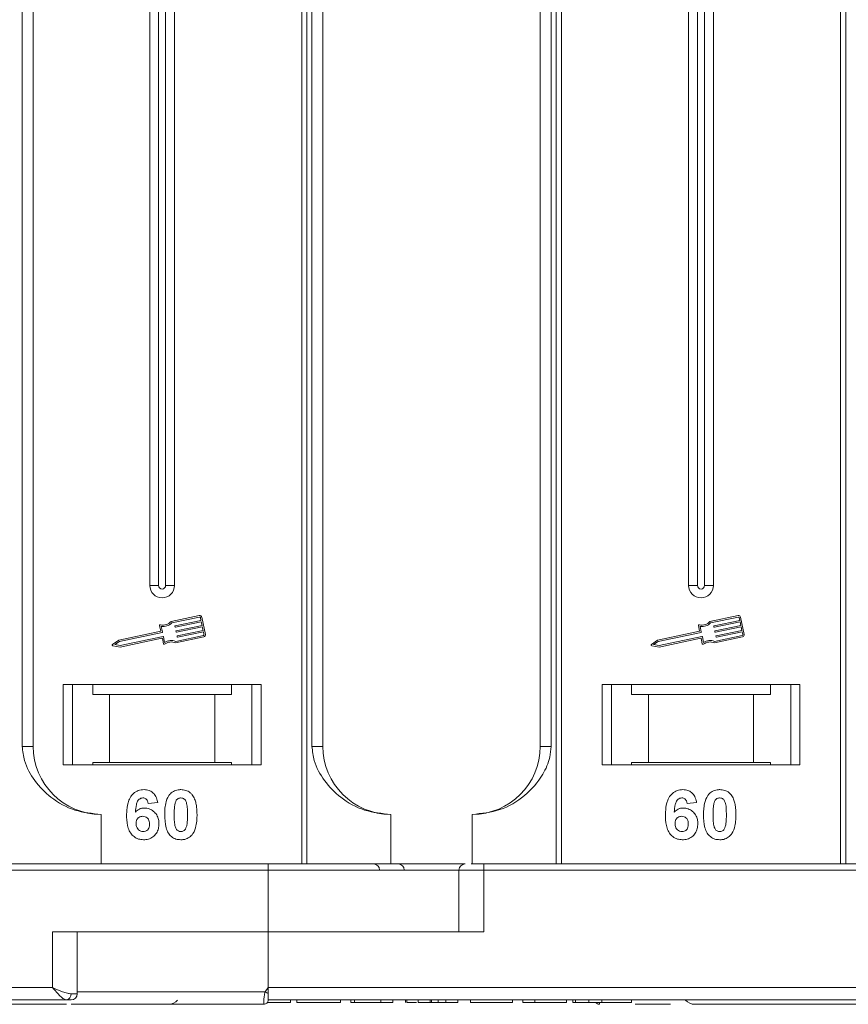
# Model space of a CAD drawing. Header units: millimetres. Extents: x -956 to 636, y -192 to 923.
# Tile 12 of 75: x -217 to -150, y 32 to 111. Entities that reach past the tile are written whole.
import ezdxf

# ---------------------------------------------------------------- set-up
doc = ezdxf.new("R2010")
doc.units = ezdxf.units.MM

msp = doc.modelspace()

# ---------------------------------------------------------------- linework, layer by layer
at = {"color": 7, "linetype": 'Continuous', "lineweight": 15}
for p, q in [((-216.89, 193.177), (-216.89, 52.677)), ((-216.004, 52.677), (-216.004, 193.177)), ((-206.575, 193.177), (-206.575, 65.677)), ((-205.86, 193.177), (-205.86, 65.677)), ((-205.29, 65.677), (-205.29, 193.177)), ((-204.575, 65.677), (-204.575, 193.177)), ((-194.287, 193.177), (-194.287, 43.177)), ((-193.868, 43.177), (-193.868, 193.177)), ((-193.46, 193.177), (-193.46, 52.677)), ((-192.575, 52.677), (-192.575, 193.177)), ((-175.004, 193.177), (-175.004, 52.677)), ((-174.119, 52.677), (-174.119, 193.177)), ((-173.712, 193.177), (-173.712, 43.177)), ((-173.292, 43.177), (-173.292, 193.177)), ((-163.004, 193.177), (-163.004, 65.677)), ((-162.289, 193.177), (-162.289, 65.677)), ((-161.719, 65.677), (-161.719, 193.177)), ((-161.004, 65.677), (-161.004, 193.177)), ((-150.716, 193.177), (-150.716, 43.177)), ((-150.297, 43.177), (-150.297, 193.177)), ((-205.86, 65.677), (-206.575, 65.677)), ((-204.575, 65.677), (-205.29, 65.677)), ((-162.289, 65.677), (-163.004, 65.677)), ((-161.004, 65.677), (-161.719, 65.677)), ((-202.578, 63.244), (-204.857, 62.762)), ((-202.554, 63.129), (-204.797, 62.655)), ((-202.436, 62.854), (-202.485, 63.083)), ((-202.078, 61.729), (-202.37, 63.108)), ((-159.008, 63.244), (-161.286, 62.762)), ((-158.984, 63.129), (-161.226, 62.655)), ((-158.866, 62.854), (-158.914, 63.083)), ((-158.508, 61.729), (-158.799, 63.108)), ((-205.779, 62.431), (-205.685, 61.987)), ((-205.646, 62.369), (-205.552, 61.925)), ((-204.529, 62.321), (-204.541, 62.379)), ((-204.519, 62.414), (-202.436, 62.854)), ((-202.412, 62.739), (-204.494, 62.299)), ((-204.434, 62.011), (-202.351, 62.451)), ((-202.327, 62.336), (-204.409, 61.896)), ((-202.351, 62.451), (-202.412, 62.739)), ((-202.266, 62.049), (-202.327, 62.336)), ((-162.209, 62.431), (-162.115, 61.987)), ((-162.076, 62.369), (-161.982, 61.925)), ((-160.959, 62.321), (-160.971, 62.379)), ((-160.948, 62.414), (-158.866, 62.854)), ((-158.841, 62.739), (-160.924, 62.299)), ((-160.863, 62.011), (-158.781, 62.451)), ((-158.756, 62.336), (-160.839, 61.896)), ((-158.781, 62.451), (-158.841, 62.739)), ((-158.696, 62.049), (-158.756, 62.336)), ((-205.685, 61.987), (-209.084, 61.269)), ((-205.575, 61.89), (-209.036, 61.159)), ((-208.963, 60.814), (-205.502, 61.546)), ((-208.963, 60.694), (-205.593, 61.406)), ((-205.558, 61.384), (-205.47, 60.968)), ((-205.467, 61.523), (-205.373, 61.079)), ((-204.493, 61.039), (-202.214, 61.52)), ((-204.481, 61.161), (-202.239, 61.635)), ((-204.444, 61.919), (-204.456, 61.977)), ((-204.359, 61.517), (-204.371, 61.574)), ((-204.349, 61.609), (-202.266, 62.049)), ((-202.242, 61.934), (-204.324, 61.494)), ((-202.193, 61.704), (-202.242, 61.934)), ((-162.115, 61.987), (-165.513, 61.269)), ((-162.004, 61.89), (-165.466, 61.159)), ((-165.393, 60.814), (-161.932, 61.546)), ((-165.392, 60.694), (-162.022, 61.406)), ((-161.987, 61.384), (-161.9, 60.968)), ((-161.897, 61.523), (-161.803, 61.079)), ((-160.922, 61.039), (-158.644, 61.52)), ((-160.911, 61.161), (-158.668, 61.635)), ((-160.874, 61.919), (-160.886, 61.977)), ((-160.789, 61.517), (-160.801, 61.574)), ((-160.778, 61.609), (-158.696, 62.049)), ((-158.671, 61.934), (-160.754, 61.494)), ((-158.623, 61.704), (-158.671, 61.934)), ((-209.084, 61.269), (-209.586, 60.918)), ((-209.564, 60.812), (-208.963, 60.694)), ((-209.036, 61.159), (-209.405, 60.901)), ((-209.405, 60.901), (-208.963, 60.814)), ((-165.513, 61.269), (-166.015, 60.918)), ((-165.993, 60.812), (-165.392, 60.694)), ((-165.466, 61.159), (-165.835, 60.901)), ((-165.835, 60.901), (-165.393, 60.814)), ((-197.575, 57.677), (-213.575, 57.677)), ((-213.575, 57.677), (-213.575, 51.177)), ((-212.825, 51.177), (-212.825, 57.677)), ((-211.189, 57.677), (-211.189, 56.877)), ((-199.961, 56.877), (-199.961, 57.677)), ((-198.325, 57.677), (-198.325, 51.177)), ((-197.575, 51.177), (-197.575, 57.677)), ((-154.004, 57.677), (-170.004, 57.677)), ((-170.004, 57.677), (-170.004, 51.177)), ((-169.254, 51.177), (-169.254, 57.677)), ((-167.618, 57.677), (-167.618, 56.877)), ((-156.391, 56.877), (-156.391, 57.677)), ((-154.754, 57.677), (-154.754, 51.177)), ((-154.004, 51.177), (-154.004, 57.677)), ((-211.189, 56.877), (-209.825, 56.877)), ((-209.825, 56.877), (-209.825, 51.377)), ((-209.825, 56.877), (-201.325, 56.877)), ((-201.325, 51.377), (-201.325, 56.877)), ((-201.325, 56.877), (-199.961, 56.877)), ((-167.618, 56.877), (-166.254, 56.877)), ((-166.254, 56.877), (-166.254, 51.377)), ((-166.254, 56.877), (-157.754, 56.877)), ((-157.754, 51.377), (-157.754, 56.877)), ((-157.754, 56.877), (-156.391, 56.877)), ((-216.89, 52.677), (-216.004, 52.677)), ((-193.46, 52.677), (-192.575, 52.677)), ((-175.004, 52.677), (-174.119, 52.677)), ((-213.575, 51.177), (-197.575, 51.177)), ((-209.825, 51.377), (-211.189, 51.377)), ((-211.189, 51.177), (-211.189, 51.377)), ((-209.825, 51.377), (-201.325, 51.377)), ((-199.961, 51.377), (-201.325, 51.377)), ((-199.961, 51.377), (-199.961, 51.177)), ((-170.004, 51.177), (-154.004, 51.177)), ((-166.254, 51.377), (-167.618, 51.377)), ((-167.618, 51.177), (-167.618, 51.377)), ((-166.254, 51.377), (-157.754, 51.377)), ((-156.391, 51.377), (-157.754, 51.377)), ((-156.391, 51.377), (-156.391, 51.177)), ((-205.934, 48.133), (-206.703, 48.049)), ((-162.363, 48.133), (-163.133, 48.049)), ((-210.504, 47.177), (-210.504, 43.177)), ((-187.075, 47.177), (-187.075, 43.177)), ((-180.504, 43.177), (-180.504, 47.177)), ((-197.004, 43.177), (-246.576, 43.177)), ((-197.004, 42.677), (-197.004, 43.177)), ((-179.576, 42.677), (-179.576, 43.177)), ((-130.004, 43.177), (-179.576, 43.177)), ((-246.576, 42.677), (-197.004, 42.677)), ((-197.004, 42.677), (-197.004, 37.677)), ((-197.004, 42.677), (-181.576, 42.677)), ((-181.576, 42.677), (-181.576, 37.677)), ((-181.576, 42.677), (-179.576, 42.677)), ((-179.576, 37.677), (-179.576, 42.677)), ((-179.576, 42.677), (-130.004, 42.677)), ((-197.004, 37.677), (-214.433, 37.677)), ((-214.433, 37.677), (-214.433, 33.177)), ((-212.433, 32.677), (-212.433, 37.677)), ((-197.004, 33.177), (-197.004, 37.677)), ((-197.004, 37.677), (-179.576, 37.677)), ((-214.433, 33.177), (-264.004, 33.177)), ((-212.942, 32.677), (-212.433, 32.677)), ((-212.433, 32.827), (-197.238, 32.827)), ((-197.238, 32.827), (-197.004, 33.177)), ((-147.433, 33.177), (-197.004, 33.177)), ((-264.004, 32.177), (-213.315, 32.177)), ((-197.004, 32.179), (-197.004, 32.177)), ((-197.004, 32.177), (-172.376, 32.177)), ((-197.004, 32.177), (-146.315, 32.177)), ((-195.203, 32.177), (-195.203, 31.977)), ((-194.69, 31.977), (-194.69, 32.177)), ((-194.69, 31.977), (-191.165, 31.977)), ((-191.165, 32.177), (-191.165, 31.977)), ((-190.331, 32.177), (-190.331, 31.977)), ((-190.331, 31.977), (-190.011, 31.977)), ((-190.011, 32.177), (-190.011, 31.977)), ((-190.011, 31.977), (-187.895, 31.977)), ((-187.895, 31.977), (-187.895, 32.177)), ((-187.895, 31.977), (-186.934, 31.977)), ((-186.934, 32.177), (-186.934, 31.977)), ((-185.908, 32.177), (-185.908, 31.977)), ((-185.799, 32.177), (-185.799, 31.977)), ((-184.876, 32.177), (-184.876, 31.977)), ((-183.915, 31.977), (-184.876, 31.977)), ((-183.915, 32.177), (-183.915, 31.977)), ((-183.784, 32.177), (-183.784, 31.977)), ((-183.369, 31.977), (-183.164, 31.977)), ((-183.27, 32.177), (-183.27, 31.977)), ((-182.633, 32.177), (-182.633, 31.977)), ((-182.633, 31.977), (-181.671, 31.977)), ((-181.671, 32.177), (-181.671, 31.977)), ((-180.645, 32.177), (-180.645, 31.977)), ((-180.645, 31.977), (-177.248, 31.977)), ((-177.248, 32.177), (-177.248, 31.977)), ((-176.415, 32.177), (-176.415, 31.977)), ((-176.415, 31.977), (-175.453, 31.977)), ((-175.453, 32.177), (-175.453, 31.977)), ((-175.453, 31.977), (-172.889, 31.977)), ((-172.889, 32.177), (-172.889, 31.977)), ((-172.376, 32.177), (-172.376, 31.977)), ((-172.153, 32.177), (-172.153, 31.977)), ((-171.065, 32.177), (-171.065, 31.977)), ((-170.011, 32.177), (-170.011, 31.977)), ((-167.633, 32.177), (-167.633, 31.977)), ((-197.354, 31.827), (-197.354, 31.827)), ((-170.225, 31.827), (-170.225, 31.827))]:
    msp.add_line(p, q, dxfattribs=at)
for centre, radius, start, end in [((-205.575, 65.677), 1, 180, 0), ((-205.575, 65.677), 0.285, 180, 0), ((-162.004, 65.677), 1, 180, 0), ((-162.004, 65.677), 0.285, 180, 0), ((-202.542, 63.071), 0.176, 11.9297, 101.9297), ((-202.542, 63.071), 0.0587, 11.9297, 101.9297), ((-158.972, 63.071), 0.176, 11.9297, 101.9297), ((-158.972, 63.071), 0.0587, 11.9297, 101.9297), ((-205.722, 62.444), 0.0587, 76.41469, 191.9297), ((-205.503, 63.349), 0.873, 256.41469, 317.74736), ((-205.503, 63.349), 0.99, 261.69305, 315.48899), ((-204.513, 62.385), 0.0294, 101.9297, 191.9297), ((-204.5, 62.327), 0.0294, 191.9297, 281.9297), ((-162.151, 62.444), 0.0587, 76.41469, 191.9297), ((-161.932, 63.349), 0.873, 256.41469, 317.74736), ((-161.932, 63.349), 0.99, 261.69305, 315.48899), ((-160.942, 62.385), 0.0294, 101.9297, 191.9297), ((-160.93, 62.327), 0.0294, 191.9297, 281.9297), ((-205.587, 61.378), 0.0294, 11.9297, 101.9297), ((-205.581, 61.919), 0.0294, 281.9297, 11.9297), ((-205.496, 61.517), 0.0294, 11.9297, 101.9297), ((-204.428, 61.983), 0.0294, 101.9297, 191.9297), ((-204.415, 61.925), 0.0294, 191.9297, 281.9297), ((-204.343, 61.58), 0.0294, 101.9297, 191.9297), ((-204.33, 61.523), 0.0294, 191.9297, 281.9297), ((-202.251, 61.692), 0.0587, 281.9297, 11.9297), ((-202.251, 61.692), 0.176, 281.9297, 11.9297), ((-162.016, 61.378), 0.0294, 11.9297, 101.9297), ((-162.01, 61.919), 0.0294, 281.9297, 11.9297), ((-161.925, 61.517), 0.0294, 11.9297, 101.9297), ((-160.857, 61.983), 0.0294, 101.9297, 191.9297), ((-160.845, 61.925), 0.0294, 191.9297, 281.9297), ((-160.772, 61.58), 0.0294, 101.9297, 191.9297), ((-160.76, 61.523), 0.0294, 191.9297, 281.9297), ((-158.68, 61.692), 0.0587, 281.9297, 11.9297), ((-158.68, 61.692), 0.176, 281.9297, 11.9297), ((-209.552, 60.87), 0.0587, 124.95116, 258.90824), ((-205.413, 60.98), 0.0587, 191.9297, 307.44471), ((-204.846, 60.241), 0.873, 66.11204, 127.44471), ((-204.846, 60.241), 0.99, 68.37041, 122.16635), ((-165.982, 60.87), 0.0587, 124.95116, 258.90824), ((-161.842, 60.98), 0.0587, 191.9297, 307.44471), ((-161.276, 60.241), 0.873, 66.11204, 127.44471), ((-161.276, 60.241), 0.99, 68.37041, 122.16635), ((-210.504, 52.677), 5.5, 180, 270), ((-187.075, 52.677), 5.5, 180, 270), ((-180.504, 52.677), 5.5, 270, 0), ((-188.487, 42.677), 0.5, 0, 90), ((-186.503, 42.677), 0.5, 0, 90), ((-181.076, 42.677), 0.5, 90, 180), ((-213.389, 32.621), 0.451, 279.5202, 7.08135), ((-212.933, 32.677), 0.5, 270, 0), ((-161.46, 99.754), 75.89, 241.87179, 242.07191), ((-205.075, 32.827), 1, 270, 319.04573), ((-197.354, 32.177), 0.35, 269.99809, 359.99965), ((-170.225, 32.177), 0.35, 215.64347, 270.00182), ((-162.504, 32.827), 1, 221.2946, 270)]:
    msp.add_arc(centre, radius, start, end, dxfattribs=at)
for points, knots in [([(-216.89, 52.677), (-216.846, 52.286), (-216.735, 51.288), (-215.911, 49.833), (-214.541, 48.421), (-212.676, 47.384), (-211.226, 47.246), (-210.504, 47.177)], [0, 0, 0, 0, 0.1257134, 0.3212757, 0.5244662, 0.763484, 1, 1, 1, 1]), ([(-193.46, 52.677), (-193.417, 52.286), (-193.305, 51.288), (-192.482, 49.833), (-191.112, 48.421), (-189.247, 47.384), (-187.796, 47.246), (-187.075, 47.177)], [0, 0, 0, 0, 0.125713, 0.321276, 0.524466, 0.763484, 1, 1, 1, 1]), ([(-180.504, 47.177), (-179.744, 47.253), (-178.224, 47.406), (-176.202, 48.596), (-174.871, 50.146), (-174.21, 51.591), (-174.144, 52.383), (-174.119, 52.677)], [0, 0, 0, 0, 0.249096, 0.498243, 0.745205, 0.90541, 1, 1, 1, 1]), ([(-208.447, 47.123), (-208.444, 47.256), (-208.435, 47.658), (-208.344, 48.214), (-208.066, 48.722), (-207.719, 49.025), (-207.35, 49.163), (-207.116, 49.173), (-207.032, 49.177)], [0, 0, 0, 0, 0.142337, 0.429127, 0.589943, 0.751205, 0.909895, 1, 1, 1, 1]), ([(-207.032, 49.177), (-206.896, 49.166), (-206.65, 49.147), (-206.337, 48.963), (-206.096, 48.686), (-205.98, 48.389), (-205.944, 48.19), (-205.934, 48.133)], [0, 0, 0, 0, 0.242691, 0.439002, 0.635006, 0.895059, 1, 1, 1, 1]), ([(-205.37, 47.158), (-205.367, 47.291), (-205.362, 47.594), (-205.29, 48.122), (-205.149, 48.542), (-204.991, 48.748), (-204.974, 48.771)], [0, 0, 0, 0, 0.237381, 0.538918, 0.949082, 1, 1, 1, 1]), ([(-204.974, 48.771), (-204.93, 48.821), (-204.839, 48.923), (-204.671, 49.038), (-204.482, 49.121), (-204.313, 49.159), (-204.171, 49.174), (-204.099, 49.176), (-204.062, 49.177)], [0, 0, 0, 0, 0.193776, 0.3936, 0.587864, 0.788908, 0.894169, 1, 1, 1, 1]), ([(-204.062, 49.177), (-203.995, 49.175), (-203.86, 49.17), (-203.662, 49.126), (-203.472, 49.049), (-203.327, 48.95), (-203.22, 48.852), (-203.172, 48.795), (-203.147, 48.766)], [0, 0, 0, 0, 0.192627, 0.388684, 0.582013, 0.783201, 0.891038, 1, 1, 1, 1]), ([(-203.147, 48.766), (-203.108, 48.712), (-203.028, 48.602), (-202.923, 48.37), (-202.833, 48.075), (-202.783, 47.744), (-202.758, 47.434), (-202.756, 47.245), (-202.754, 47.15)], [0, 0, 0, 0, 0.118432, 0.239329, 0.449434, 0.664178, 0.83182, 1, 1, 1, 1]), ([(-164.876, 47.123), (-164.873, 47.256), (-164.865, 47.658), (-164.774, 48.214), (-164.496, 48.722), (-164.149, 49.025), (-163.779, 49.163), (-163.546, 49.173), (-163.461, 49.177)], [0, 0, 0, 0, 0.142337, 0.429127, 0.589943, 0.751205, 0.909895, 1, 1, 1, 1]), ([(-163.461, 49.177), (-163.325, 49.166), (-163.079, 49.147), (-162.766, 48.963), (-162.525, 48.686), (-162.41, 48.389), (-162.374, 48.19), (-162.363, 48.133)], [0, 0, 0, 0, 0.242691, 0.439002, 0.635006, 0.895059, 1, 1, 1, 1]), ([(-161.799, 47.158), (-161.797, 47.291), (-161.792, 47.594), (-161.72, 48.122), (-161.578, 48.542), (-161.421, 48.748), (-161.403, 48.771)], [0, 0, 0, 0, 0.237381, 0.538918, 0.949082, 1, 1, 1, 1]), ([(-161.403, 48.771), (-161.359, 48.821), (-161.269, 48.923), (-161.1, 49.038), (-160.911, 49.121), (-160.742, 49.159), (-160.601, 49.174), (-160.528, 49.176), (-160.492, 49.177)], [0, 0, 0, 0, 0.193776, 0.3936, 0.587864, 0.788908, 0.894169, 1, 1, 1, 1]), ([(-160.492, 49.177), (-160.425, 49.175), (-160.29, 49.17), (-160.092, 49.126), (-159.901, 49.049), (-159.757, 48.95), (-159.65, 48.852), (-159.601, 48.795), (-159.576, 48.766)], [0, 0, 0, 0, 0.192627, 0.388684, 0.582013, 0.783201, 0.891038, 1, 1, 1, 1]), ([(-159.576, 48.766), (-159.537, 48.712), (-159.458, 48.602), (-159.352, 48.37), (-159.263, 48.075), (-159.213, 47.744), (-159.188, 47.434), (-159.185, 47.245), (-159.184, 47.15)], [0, 0, 0, 0, 0.118432, 0.239329, 0.449434, 0.664178, 0.83182, 1, 1, 1, 1]), ([(-207.13, 48.51), (-207.184, 48.505), (-207.292, 48.494), (-207.445, 48.394), (-207.587, 48.222), (-207.695, 47.86), (-207.719, 47.56), (-207.736, 47.355)], [0, 0, 0, 0, 0.112049, 0.22438, 0.370115, 0.570276, 1, 1, 1, 1]), ([(-206.703, 48.049), (-206.716, 48.126), (-206.735, 48.248), (-206.825, 48.393), (-206.931, 48.473), (-207.039, 48.506), (-207.105, 48.509), (-207.13, 48.51)], [0, 0, 0, 0, 0.33384, 0.524547, 0.716372, 0.891824, 1, 1, 1, 1]), ([(-204.601, 47.15), (-204.6, 47.216), (-204.599, 47.35), (-204.593, 47.531), (-204.583, 47.692), (-204.569, 47.835), (-204.551, 47.978), (-204.527, 48.071), (-204.515, 48.118)], [0, 0, 0, 0, 0.20527, 0.410616, 0.557148, 0.703844, 0.851475, 1, 1, 1, 1]), ([(-204.515, 48.118), (-204.491, 48.187), (-204.453, 48.299), (-204.345, 48.425), (-204.221, 48.491), (-204.122, 48.508), (-204.068, 48.51), (-204.062, 48.51)], [0, 0, 0, 0, 0.3348035, 0.5425606, 0.750382, 0.9707212, 1, 1, 1, 1]), ([(-204.062, 48.51), (-204.005, 48.504), (-203.904, 48.494), (-203.775, 48.42), (-203.665, 48.279), (-203.565, 48.008), (-203.528, 47.612), (-203.525, 47.305), (-203.524, 47.15)], [0, 0, 0, 0, 0.105646, 0.186221, 0.267042, 0.431541, 0.712708, 1, 1, 1, 1]), ([(-163.56, 48.51), (-163.614, 48.505), (-163.722, 48.494), (-163.874, 48.394), (-164.016, 48.222), (-164.124, 47.86), (-164.149, 47.56), (-164.165, 47.355)], [0, 0, 0, 0, 0.112049, 0.22438, 0.370115, 0.570276, 1, 1, 1, 1]), ([(-163.133, 48.049), (-163.145, 48.126), (-163.165, 48.248), (-163.255, 48.393), (-163.36, 48.473), (-163.468, 48.506), (-163.534, 48.509), (-163.56, 48.51)], [0, 0, 0, 0, 0.33384, 0.5245467, 0.7163724, 0.8918244, 1, 1, 1, 1]), ([(-161.03, 47.15), (-161.03, 47.216), (-161.029, 47.35), (-161.023, 47.531), (-161.013, 47.692), (-160.998, 47.835), (-160.98, 47.978), (-160.956, 48.071), (-160.944, 48.118)], [0, 0, 0, 0, 0.20527, 0.410616, 0.557148, 0.703844, 0.851475, 1, 1, 1, 1]), ([(-160.944, 48.118), (-160.921, 48.187), (-160.883, 48.299), (-160.774, 48.425), (-160.651, 48.491), (-160.552, 48.508), (-160.498, 48.51), (-160.492, 48.51)], [0, 0, 0, 0, 0.334804, 0.542561, 0.750382, 0.970721, 1, 1, 1, 1]), ([(-160.492, 48.51), (-160.434, 48.504), (-160.333, 48.494), (-160.205, 48.42), (-160.094, 48.279), (-159.994, 48.008), (-159.958, 47.612), (-159.955, 47.305), (-159.953, 47.15)], [0, 0, 0, 0, 0.105646, 0.186221, 0.267042, 0.431541, 0.712708, 1, 1, 1, 1]), ([(-207.089, 45.126), (-207.225, 45.136), (-207.496, 45.158), (-207.856, 45.359), (-208.148, 45.664), (-208.388, 46.2), (-208.443, 46.71), (-208.446, 47.065), (-208.447, 47.123)], [0, 0, 0, 0, 0.148269, 0.297647, 0.442421, 0.607851, 0.935658, 1, 1, 1, 1]), ([(-207.736, 47.355), (-207.69, 47.403), (-207.595, 47.501), (-207.45, 47.593), (-207.322, 47.642), (-207.224, 47.67), (-207.12, 47.686), (-207.049, 47.689), (-207.013, 47.69)], [0, 0, 0, 0, 0.243654, 0.49576, 0.617892, 0.741503, 0.870025, 1, 1, 1, 1]), ([(-207.677, 46.448), (-207.673, 46.53), (-207.665, 46.666), (-207.573, 46.836), (-207.451, 46.944), (-207.303, 47.013), (-207.195, 47.02), (-207.143, 47.023)], [0, 0, 0, 0, 0.276721, 0.45687, 0.637007, 0.824068, 1, 1, 1, 1]), ([(-207.143, 47.023), (-207.075, 47.018), (-206.95, 47.008), (-206.79, 46.913), (-206.671, 46.778), (-206.609, 46.594), (-206.603, 46.461), (-206.601, 46.391)], [0, 0, 0, 0, 0.213757, 0.394944, 0.576585, 0.777311, 1, 1, 1, 1]), ([(-207.013, 47.69), (-206.878, 47.677), (-206.605, 47.653), (-206.257, 47.437), (-205.991, 47.135), (-205.85, 46.782), (-205.837, 46.539), (-205.831, 46.43)], [0, 0, 0, 0, 0.210216, 0.421975, 0.620016, 0.831037, 1, 1, 1, 1]), ([(-204.062, 45.126), (-204.197, 45.136), (-204.469, 45.156), (-204.823, 45.354), (-205.111, 45.668), (-205.344, 46.279), (-205.359, 46.799), (-205.37, 47.158)], [0, 0, 0, 0, 0.147528, 0.296569, 0.43214, 0.608737, 1, 1, 1, 1]), ([(-204.062, 45.792), (-204.13, 45.8), (-204.24, 45.813), (-204.369, 45.9), (-204.472, 46.05), (-204.565, 46.322), (-204.594, 46.712), (-204.598, 47.003), (-204.601, 47.15)], [0, 0, 0, 0, 0.125351, 0.2021974, 0.2791824, 0.4597421, 0.727968, 1, 1, 1, 1]), ([(-203.524, 47.15), (-203.524, 47.083), (-203.525, 46.95), (-203.531, 46.769), (-203.541, 46.608), (-203.555, 46.466), (-203.574, 46.324), (-203.597, 46.231), (-203.609, 46.185)], [0, 0, 0, 0, 0.205942, 0.411959, 0.558149, 0.704502, 0.851801, 1, 1, 1, 1]), ([(-202.754, 47.15), (-202.757, 47.016), (-202.762, 46.713), (-202.832, 46.193), (-202.97, 45.77), (-203.127, 45.562), (-203.15, 45.532)], [0, 0, 0, 0, 0.236629, 0.537361, 0.932986, 1, 1, 1, 1]), ([(-163.519, 45.126), (-163.654, 45.136), (-163.926, 45.158), (-164.285, 45.359), (-164.577, 45.664), (-164.817, 46.2), (-164.872, 46.71), (-164.876, 47.065), (-164.876, 47.123)], [0, 0, 0, 0, 0.148269, 0.297647, 0.442421, 0.607851, 0.935658, 1, 1, 1, 1]), ([(-164.165, 47.355), (-164.119, 47.403), (-164.025, 47.501), (-163.879, 47.593), (-163.752, 47.642), (-163.653, 47.67), (-163.549, 47.686), (-163.478, 47.689), (-163.443, 47.69)], [0, 0, 0, 0, 0.243654, 0.49576, 0.617892, 0.741503, 0.870025, 1, 1, 1, 1]), ([(-164.107, 46.448), (-164.102, 46.53), (-164.094, 46.666), (-164.003, 46.836), (-163.881, 46.944), (-163.732, 47.013), (-163.625, 47.02), (-163.572, 47.023)], [0, 0, 0, 0, 0.2767209, 0.4568705, 0.6370074, 0.8240683, 1, 1, 1, 1]), ([(-163.572, 47.023), (-163.505, 47.018), (-163.38, 47.008), (-163.219, 46.913), (-163.1, 46.778), (-163.038, 46.594), (-163.033, 46.461), (-163.03, 46.391)], [0, 0, 0, 0, 0.213757, 0.394944, 0.576585, 0.777311, 1, 1, 1, 1]), ([(-163.443, 47.69), (-163.307, 47.677), (-163.035, 47.653), (-162.686, 47.437), (-162.421, 47.135), (-162.279, 46.782), (-162.266, 46.539), (-162.261, 46.43)], [0, 0, 0, 0, 0.210216, 0.421975, 0.620016, 0.831037, 1, 1, 1, 1]), ([(-160.492, 45.126), (-160.627, 45.136), (-160.899, 45.156), (-161.252, 45.354), (-161.541, 45.668), (-161.774, 46.279), (-161.789, 46.799), (-161.799, 47.158)], [0, 0, 0, 0, 0.1475277, 0.2965695, 0.43214, 0.6087374, 1, 1, 1, 1]), ([(-160.492, 45.792), (-160.56, 45.8), (-160.67, 45.813), (-160.799, 45.9), (-160.901, 46.05), (-160.995, 46.322), (-161.024, 46.712), (-161.028, 47.003), (-161.03, 47.15)], [0, 0, 0, 0, 0.125351, 0.202197, 0.279182, 0.459742, 0.727968, 1, 1, 1, 1]), ([(-159.953, 47.15), (-159.954, 47.083), (-159.955, 46.95), (-159.96, 46.769), (-159.97, 46.608), (-159.985, 46.466), (-160.003, 46.324), (-160.027, 46.231), (-160.039, 46.185)], [0, 0, 0, 0, 0.205942, 0.411959, 0.558149, 0.704502, 0.851801, 1, 1, 1, 1]), ([(-159.184, 47.15), (-159.186, 47.016), (-159.191, 46.713), (-159.262, 46.193), (-159.4, 45.77), (-159.557, 45.562), (-159.58, 45.532)], [0, 0, 0, 0, 0.236629, 0.537361, 0.932986, 1, 1, 1, 1]), ([(-207.105, 45.792), (-207.172, 45.799), (-207.309, 45.814), (-207.485, 45.931), (-207.611, 46.088), (-207.669, 46.27), (-207.675, 46.39), (-207.677, 46.448)], [0, 0, 0, 0, 0.207905, 0.419981, 0.630626, 0.821735, 1, 1, 1, 1]), ([(-206.601, 46.391), (-206.605, 46.305), (-206.611, 46.167), (-206.684, 45.988), (-206.794, 45.879), (-206.938, 45.805), (-207.046, 45.797), (-207.105, 45.792)], [0, 0, 0, 0, 0.2886974, 0.4635526, 0.6399417, 0.8018084, 1, 1, 1, 1]), ([(-205.831, 46.43), (-205.839, 46.296), (-205.855, 46.026), (-206.02, 45.644), (-206.306, 45.345), (-206.679, 45.154), (-206.952, 45.135), (-207.089, 45.126)], [0, 0, 0, 0, 0.197831, 0.3973, 0.59891, 0.798741, 1, 1, 1, 1]), ([(-203.609, 46.185), (-203.633, 46.116), (-203.671, 46.004), (-203.778, 45.879), (-203.9, 45.813), (-203.999, 45.795), (-204.054, 45.793), (-204.062, 45.792)], [0, 0, 0, 0, 0.3336776, 0.5404125, 0.7472639, 0.9612091, 1, 1, 1, 1]), ([(-163.534, 45.792), (-163.602, 45.799), (-163.739, 45.814), (-163.914, 45.931), (-164.041, 46.088), (-164.098, 46.27), (-164.104, 46.39), (-164.107, 46.448)], [0, 0, 0, 0, 0.207905, 0.419981, 0.630626, 0.821735, 1, 1, 1, 1]), ([(-163.03, 46.391), (-163.034, 46.305), (-163.04, 46.167), (-163.114, 45.988), (-163.224, 45.879), (-163.368, 45.805), (-163.475, 45.797), (-163.534, 45.792)], [0, 0, 0, 0, 0.2886974, 0.4635526, 0.6399417, 0.8018084, 1, 1, 1, 1]), ([(-162.261, 46.43), (-162.269, 46.296), (-162.284, 46.026), (-162.45, 45.644), (-162.735, 45.345), (-163.109, 45.154), (-163.382, 45.135), (-163.519, 45.126)], [0, 0, 0, 0, 0.1978309, 0.3972998, 0.5989102, 0.7987412, 1, 1, 1, 1]), ([(-160.039, 46.185), (-160.062, 46.116), (-160.1, 46.004), (-160.208, 45.879), (-160.329, 45.813), (-160.429, 45.795), (-160.483, 45.793), (-160.492, 45.792)], [0, 0, 0, 0, 0.3336776, 0.5404125, 0.7472639, 0.9612091, 1, 1, 1, 1]), ([(-203.15, 45.532), (-203.195, 45.482), (-203.285, 45.38), (-203.454, 45.264), (-203.642, 45.181), (-203.812, 45.143), (-203.953, 45.128), (-204.026, 45.126), (-204.062, 45.126)], [0, 0, 0, 0, 0.193769, 0.393564, 0.587886, 0.789131, 0.894283, 1, 1, 1, 1]), ([(-159.58, 45.532), (-159.624, 45.482), (-159.714, 45.38), (-159.883, 45.264), (-160.072, 45.181), (-160.241, 45.143), (-160.382, 45.128), (-160.455, 45.126), (-160.492, 45.126)], [0, 0, 0, 0, 0.193769, 0.393564, 0.587886, 0.789131, 0.894283, 1, 1, 1, 1]), ([(-181.076, 43.177), (-181.324, 43.177), (-182.527, 43.177), (-185.13, 43.177), (-188.851, 43.177), (-192.939, 43.177), (-195.663, 43.177), (-197.004, 43.177)], [0, 0, 0, 0, 0.052091, 0.252501, 0.508821, 0.75816, 1, 1, 1, 1]), ([(-179.576, 43.177), (-179.734, 43.177), (-180.061, 43.177), (-180.421, 43.177), (-180.564, 43.177), (-180.597, 43.177)], [0, 0, 0, 0, 0.421218, 0.866389, 1, 1, 1, 1]), ([(-213.315, 32.177), (-213.382, 32.194), (-213.526, 32.229), (-213.805, 32.48), (-214.115, 32.809), (-214.327, 33.054), (-214.433, 33.177)], [0, 0, 0, 0, 0.23435, 0.498195, 0.748869, 1, 1, 1, 1]), ([(-214.433, 33.177), (-214.163, 33.061), (-213.745, 32.88), (-213.246, 32.708), (-213.037, 32.687), (-212.942, 32.677)], [0, 0, 0, 0, 0.498413, 0.772928, 1, 1, 1, 1]), ([(-197.354, 31.827), (-197.355, 31.834), (-197.355, 31.848), (-197.354, 31.951), (-197.352, 32.096), (-197.341, 32.28), (-197.321, 32.462), (-197.292, 32.649), (-197.255, 32.771), (-197.238, 32.827)], [0, 0, 0, 0, 0.172016, 0.3127556, 0.4995985, 0.630391, 0.7580256, 0.8892284, 1, 1, 1, 1]), ([(-197.004, 32.702), (-197.004, 32.61), (-197.004, 32.425), (-197.004, 32.263), (-197.004, 32.233), (-197.004, 32.224)], [0, 0, 0, 0, 0.412979, 0.825987, 1, 1, 1, 1]), ([(-197.075, 31.977), (-196.845, 31.977), (-196.352, 31.977), (-195.763, 31.977), (-195.338, 31.977), (-195.212, 31.977), (-195.205, 31.977), (-195.203, 31.977)], [0, 0, 0, 0, 0.205316, 0.4404954, 0.6459882, 0.9222464, 1, 1, 1, 1]), ([(-185.799, 31.977), (-185.745, 31.977), (-185.636, 31.977), (-185.355, 31.977), (-185.116, 31.977), (-185.001, 31.977)], [0, 0, 0, 0, 0.340793, 0.682566, 1, 1, 1, 1]), ([(-183.784, 31.977), (-183.803, 31.977), (-183.841, 31.977), (-183.869, 31.977), (-183.889, 31.977), (-183.901, 31.977), (-183.91, 31.977), (-183.913, 31.977), (-183.915, 31.977)], [0, 0, 0, 0, 0.193806, 0.393127, 0.544069, 0.695412, 0.847613, 1, 1, 1, 1]), ([(-183.27, 31.977), (-183.311, 31.977), (-183.395, 31.977), (-183.505, 31.977), (-183.599, 31.977), (-183.671, 31.977), (-183.735, 31.977), (-183.768, 31.977), (-183.784, 31.977)], [0, 0, 0, 0, 0.202387, 0.410907, 0.557829, 0.709472, 0.853224, 1, 1, 1, 1]), ([(-182.633, 31.977), (-182.635, 31.977), (-182.64, 31.977), (-182.689, 31.977), (-182.78, 31.977), (-182.898, 31.977), (-183.064, 31.977), (-183.191, 31.977), (-183.27, 31.977)], [0, 0, 0, 0, 0.292027, 0.504854, 0.613905, 0.723685, 0.829816, 1, 1, 1, 1]), ([(-172.376, 31.977), (-172.376, 31.977), (-172.375, 31.977), (-172.36, 31.977), (-172.335, 31.977), (-172.294, 31.977), (-172.237, 31.977), (-172.181, 31.977), (-172.153, 31.977)], [0, 0, 0, 0, 0.1539502, 0.3081809, 0.478699, 0.6499612, 0.8242026, 1, 1, 1, 1]), ([(-172.153, 31.977), (-172.093, 31.977), (-171.973, 31.977), (-171.656, 31.977), (-171.335, 31.977), (-171.094, 31.977), (-171.065, 31.977)], [0, 0, 0, 0, 0.250896, 0.502166, 0.940512, 1, 1, 1, 1]), ([(-171.065, 31.977), (-171.003, 31.977), (-170.879, 31.977), (-170.695, 31.977), (-170.519, 31.977), (-170.351, 31.977), (-170.182, 31.977), (-170.068, 31.977), (-170.011, 31.977)], [0, 0, 0, 0, 0.185429, 0.37219, 0.527708, 0.683877, 0.841678, 1, 1, 1, 1]), ([(-170.225, 31.948), (-170.225, 31.916), (-170.224, 31.845), (-170.225, 31.833), (-170.225, 31.827)], [0, 0, 0, 0, 0.449984, 1, 1, 1, 1]), ([(-170.011, 31.977), (-169.878, 31.977), (-169.474, 31.977), (-168.82, 31.977), (-168.201, 31.977), (-167.774, 31.977), (-167.643, 31.977), (-167.635, 31.977), (-167.633, 31.977)], [0, 0, 0, 0, 0.101398, 0.306996, 0.506144, 0.685262, 0.924557, 1, 1, 1, 1]), ([(-229.504, 31.827), (-229.458, 31.827), (-229.365, 31.827), (-228.594, 31.827), (-227.428, 31.827), (-225.957, 31.827), (-224.308, 31.827), (-222.37, 31.827), (-219.407, 31.827), (-216.354, 31.827), (-213.875, 31.827), (-213.317, 31.827)], [0, 0, 0, 0, 0.116124, 0.235791, 0.358766, 0.454859, 0.550937, 0.649045, 0.747136, 0.943077, 1, 1, 1, 1]), ([(-212.93, 31.827), (-212.68, 31.827), (-211.501, 31.827), (-208.955, 31.827), (-205.325, 31.827), (-201.332, 31.827), (-198.667, 31.827), (-197.354, 31.827)], [0, 0, 0, 0, 0.053852, 0.25371, 0.509545, 0.758465, 1, 1, 1, 1]), ([(-167.329, 31.827), (-166.984, 31.827), (-166.017, 31.827), (-165.073, 31.827), (-164.466, 31.827)], [0, 0, 0, 0, 0.3567195, 1, 1, 1, 1]), ([(-162.504, 31.827), (-162.458, 31.827), (-162.365, 31.827), (-161.594, 31.827), (-160.428, 31.827), (-158.957, 31.827), (-157.308, 31.827), (-155.37, 31.827), (-152.407, 31.827), (-149.353, 31.827), (-146.874, 31.827), (-146.315, 31.827)], [0, 0, 0, 0, 0.116114, 0.23577, 0.358733, 0.454818, 0.550887, 0.648986, 0.747068, 0.942991, 1, 1, 1, 1])]:
    msp.add_open_spline(points, degree=3, knots=knots, dxfattribs=at)
for points in [[(-197.004, 33.177), (-197.004, 33.094), (-197.004, 32.928), (-197.004, 32.778), (-197.004, 32.702)], [(-212.933, 32.177), (-212.95, 32.177), (-212.985, 32.177), (-213.205, 32.177), (-213.315, 32.177)]]:
    msp.add_open_spline(points, degree=3, dxfattribs=at)

doc.saveas('drawing.dxf')
